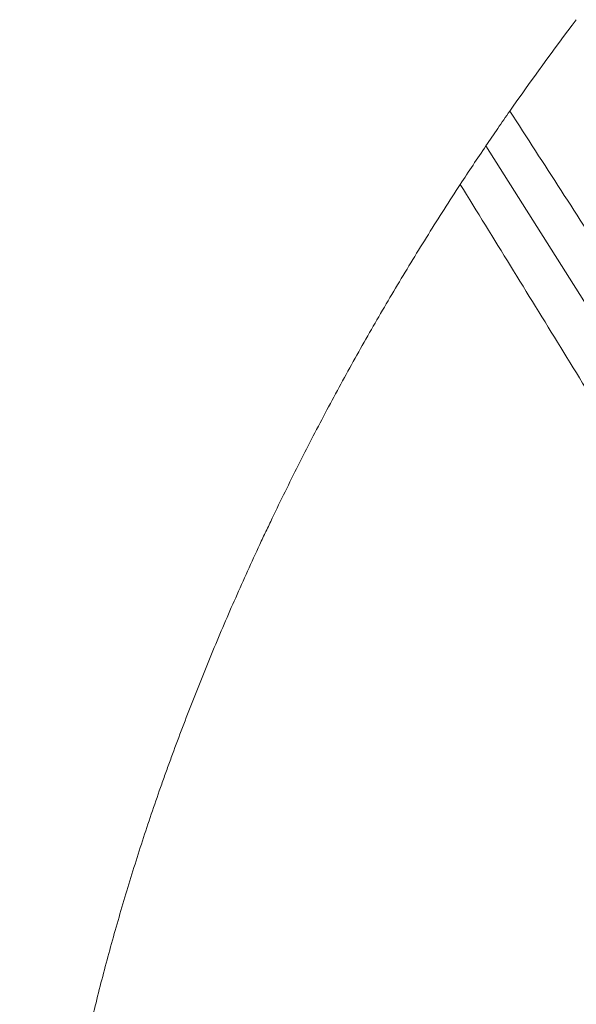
# Model space of a CAD drawing. Header units: millimetres. Extents: x 35469 to 44263, y -24881 to -16268.
# Tile 206 of 231: x 44151.38 to 44154.58, y -24506.91 to -24501.24. Entities that reach past the tile are written whole.
import ezdxf

# ---------------------------------------------------------------- set-up
doc = ezdxf.new("R2010")
doc.units = ezdxf.units.MM
doc.header["$LTSCALE"] = 0.3175
doc.layers.add('1轮廓实线层', color=7, linetype='Continuous', lineweight=18)

# ---------------------------------------------------------------- blocks, each defined once
blk = doc.blocks.new('MR20E-1840-Z')
at = {"layer": '1轮廓实线层'}
blk.add_line((15765.9095, -10789.3604), (15763.578, -10785.6639), dxfattribs=at)
blk.add_ellipse((15764.4685, -10787.0331), major_axis=(4.9262, 7.9764), ratio=0.556892, start_param=1.222922, end_param=1.692319, dxfattribs=at)
for points, degree in [([(15763.7154, -10785.4639), (15763.8398, -10785.2855), (15763.9675, -10785.1101), (15764.098, -10784.9379)], 3), ([(15763.578, -10785.6639), (15763.6006, -10785.6304), (15763.6462, -10785.5635), (15763.6922, -10785.497), (15763.7154, -10785.4639)], 3), ([(15766.0751, -10789.1155), (15763.7154, -10785.4639)], 1), ([(15763.4303, -10785.8859), (15763.4546, -10785.8487), (15763.5036, -10785.7745), (15763.5531, -10785.7007), (15763.578, -10785.6639)], 3), ([(15765.7415, -10789.6394), (15763.4303, -10785.8859)], 1)]:
    blk.add_open_spline(points, degree=degree, dxfattribs=at)
for points, knots in [([(15761.3062, -10790.7093), (15761.3301, -10790.6088), (15761.3807, -10790.4074), (15761.4647, -10790.1039), (15761.5568, -10789.7991), (15761.6237, -10789.595), (15761.6758, -10789.4416), (15761.7024, -10789.3648), (15761.7298, -10789.2879), (15761.7482, -10789.2366), (15761.7575, -10789.211), (15761.8044, -10789.0828), (15761.8818, -10788.8779), (15762.0054, -10788.5711), (15762.0927, -10788.3669), (15762.1826, -10788.1629), (15762.2288, -10788.0611), (15762.288, -10787.9339), (15762.3, -10787.9084), (15762.324, -10787.8576), (15762.3361, -10787.8321), (15762.3726, -10787.756), (15762.3971, -10787.7053), (15762.4717, -10787.5537), (15762.5732, -10787.3524), (15762.6789, -10787.1531), (15762.7867, -10786.9547), (15762.8966, -10786.7572), (15763.0679, -10786.4638), (15763.1862, -10786.2701), (15763.3066, -10786.0773), (15763.3679, -10785.9814), (15763.4303, -10785.8859)], [0, 0, 0, 0, 0.0625, 0.125, 0.1875, 0.25, 0.25, 0.28125, 0.296875, 0.296875, 0.3125, 0.3125, 0.375, 0.4375, 0.5, 0.5, 0.5625, 0.5625, 0.578125, 0.578125, 0.59375, 0.59375, 0.625, 0.625, 0.6875, 0.75, 0.75, 0.8125, 0.875, 0.9375, 0.9375, 1, 1, 1, 1]), ([(15763.5442, -10795.226), (15763.5626, -10795.131), (15763.5826, -10795.0355), (15763.6254, -10794.8437), (15763.6481, -10794.7475), (15763.6959, -10794.5545), (15763.7209, -10794.4577), (15763.7732, -10794.2635), (15763.8005, -10794.1661), (15763.8572, -10793.9711), (15763.8867, -10793.8735), (15763.9325, -10793.7267), (15763.948, -10793.6778), (15763.9794, -10793.5798), (15764.0113, -10793.4819), (15764.0441, -10793.3838), (15764.0773, -10793.2857), (15764.0941, -10793.2366), (15764.1281, -10793.1384), (15764.1453, -10793.0893), (15764.1802, -10792.991), (15764.1979, -10792.9418), (15764.2515, -10792.7943), (15764.2881, -10792.6959), (15764.3445, -10792.5484), (15764.3635, -10792.4992), (15764.4019, -10792.4009), (15764.4213, -10792.3518), (15764.5195, -10792.1062), (15764.6015, -10791.91), (15764.7081, -10791.6649), (15764.7296, -10791.6159), (15764.773, -10791.5179), (15764.7949, -10791.4689), (15764.8612, -10791.3221), (15764.9512, -10791.1266), (15765.0916, -10790.8346), (15765.189, -10790.6409), (15765.2388, -10790.5444)], [0, 0, 0, 0, 0.0625, 0.0625, 0.125, 0.125, 0.1875, 0.1875, 0.25, 0.25, 0.3125, 0.3125, 0.34375, 0.34375, 0.375, 0.40625, 0.40625, 0.4375, 0.4375, 0.46875, 0.46875, 0.5, 0.5, 0.5625, 0.5625, 0.59375, 0.59375, 0.625, 0.625, 0.75, 0.75, 0.78125, 0.78125, 0.8125, 0.8125, 0.875, 0.9375, 1, 1, 1, 1])]:
    blk.add_open_spline(points, degree=3, knots=knots, dxfattribs=at)

msp = doc.modelspace()

# ---------------------------------------------------------------- block references
msp.add_blockref('MR20E-1840-Z', (28390.4852, -13716.3054))

doc.saveas('drawing.dxf')
